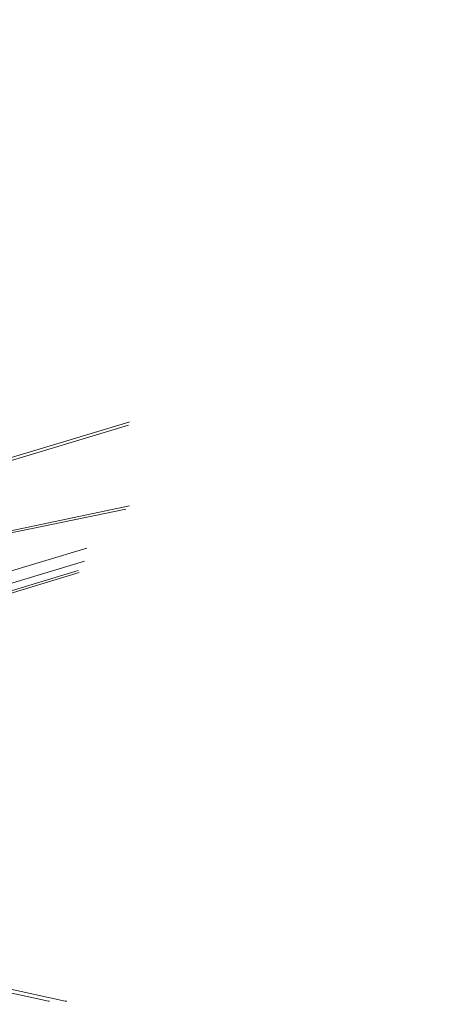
# Model space of a CAD drawing. Header units: millimetres. Extents: x 504675 to 860349, y -23215 to 63575.
# Tile 60 of 177: x 590979 to 590995, y 33301 to 33338. Entities that reach past the tile are written whole.
import ezdxf

# ---------------------------------------------------------------- set-up
doc = ezdxf.new("R2010")
doc.units = ezdxf.units.MM
doc.header["$LTSCALE"] = 10
doc.linetypes.add('LEVEL-F-OVERALL LAYOUT$0$HIDDEN', pattern=[0.375, 0.25, -0.125])
doc.layers.get('0').update_dxf_attribs({"linetype": 'CONTINUOUS'})
for name, color, linetype, lineweight in [('ARCH', 8, 'CONTINUOUS', 0), ('furniture', 8, 'CONTINUOUS', 5), ('LEVEL - C OVERALL LAYOUT$0$A-EQPM', 8, 'CONTINUOUS', 5)]:
    doc.layers.add(name, color=color, linetype=linetype, lineweight=lineweight)
doc.layers.add('LEVEL-F-OVERALL LAYOUT$0$DASH1L', color=8, linetype='LEVEL-F-OVERALL LAYOUT$0$HIDDEN')

# ---------------------------------------------------------------- blocks, each defined once
blk = doc.blocks.new('LEVEL - C OVERALL LAYOUT$0$Column Cladding - Column Cladding- 1200mm-V38-LEVEL C - PART PLAN 20')
at = {"layer": 'LEVEL - C OVERALL LAYOUT$0$A-EQPM', "color": 253, "lineweight": 5}
for radius, start, end in [(755, 90, 270), (746, 360, 180)]:
    blk.add_arc((0, 0), radius, start, end, dxfattribs=at)
blk = doc.blocks.new('ARCH')
at = {"layer": 'LEVEL-F-OVERALL LAYOUT$0$DASH1L'}
h = blk.add_hatch(dxfattribs=at)
h.set_pattern_fill('ANGLE', color=8, scale=10, angle=352.0664)
h.set_pattern_definition([(352.0664444, (-404119.055, 373340.98), (9.6410197, 69.1814516), [50.8, -19.05]), (82.0664444, (-404119.055, 373340.98), (-69.1814516, 9.6410197), [50.8, -19.05])])
edge = h.paths.add_edge_path(flags=16)
edge.add_line((572074.712, 35847.062), (602196.904, 29528.217))
edge.add_line((602196.904, 29528.217), (599472.63, 39352.005))
edge.add_arc((597545.364, 38817.547), 2000, 15.499436, 89.998351)
edge.add_line((597545.422, 40817.547), (573256.113, 40817.547))
edge.add_arc((576210.344, 22394.182), 18658.72, 99.1099624, 106.6903327)
edge.add_line((570851.58, 40266.829), (572074.712, 35847.062))
h.paths.add_polyline_path([(583373.777, 40815.973), (583374.097, 40875.042), (586424.097, 40859.112), (586423.937, 40815.973)], flags=16)
h.paths.add_polyline_path([(600840.891, 34605.132), (600792.778, 34591.523), (599497.965, 39260.646), (599546.078, 39274.255)])
h.paths.add_polyline_path([(587210.4, 32671.778), (587194.965, 32598.383), (582692.955, 33542.787), (582708.389, 33616.182)])
edge = h.paths.add_edge_path()
edge.add_line((572071.73, 35387.893), (601863.317, 29138.4))
edge.add_arc((601986.5, 29725.619), 600, 258.152638, 375.499436)
edge.add_line((602564.68, 29885.956), (599906.265, 39472.258))
edge.add_arc((597545.364, 38817.547), 2450, 15.499436, 89.998351)
edge.add_line((597545.435, 41267.547), (573220.478, 41267.547))
edge.add_arc((576210.344, 22394.182), 19108.72, 99.0018321, 106.2358191)
edge.add_arc((571035.465, 40164.758), 600, 106.235819, 195.468967)
edge.add_line((570457.2, 40004.728), (571616.648, 35815.082))
edge.add_arc((572194.913, 35975.111), 600, 195.468967, 258.152638)
h.paths.add_polyline_path([(587210.4, 32671.778), (587195.409, 32600.494), (587195.432, 32600.49)])
at = {"layer": 'furniture'}
for p, q in [((590983.416, 33322.966), (590973.528, 33319.983)), ((590983.426, 33323.082), (590973.564, 33320.105)), ((590983.458, 33323.09), (590983.426, 33323.082)), ((590983.453, 33319.873), (590972.838, 33317.655)), ((590983.317, 33319.75), (590972.814, 33317.573)), ((590981.822, 33318.257), (590972.162, 33315.341)), ((590981.736, 33317.763), (590972.012, 33314.828)), ((590981.532, 33317.324), (590971.889, 33314.409)), ((590981.492, 33317.399), (590975.61, 33315.62)), ((590977.945, 33301.458), (590980.364, 33300.93)), ((590978.56, 33301.466), (590980.989, 33300.929)), ((590980.364, 33300.93), (590980.392, 33300.93)), ((590981.061, 33300.929), (590980.989, 33300.929))]:
    blk.add_line(p, q, dxfattribs=at)
at = {"color": 253, "lineweight": 5, "rotation": 352.0664444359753}
blk.add_blockref('LEVEL - C OVERALL LAYOUT$0$Column Cladding - Column Cladding- 1200mm-V38-LEVEL C - PART PLAN 20', (591721.713, 33073.944), dxfattribs=at)

msp = doc.modelspace()

# ---------------------------------------------------------------- block references
at = {"layer": 'ARCH'}
msp.add_blockref('ARCH', (0, 0), dxfattribs=at)

doc.saveas('drawing.dxf')
